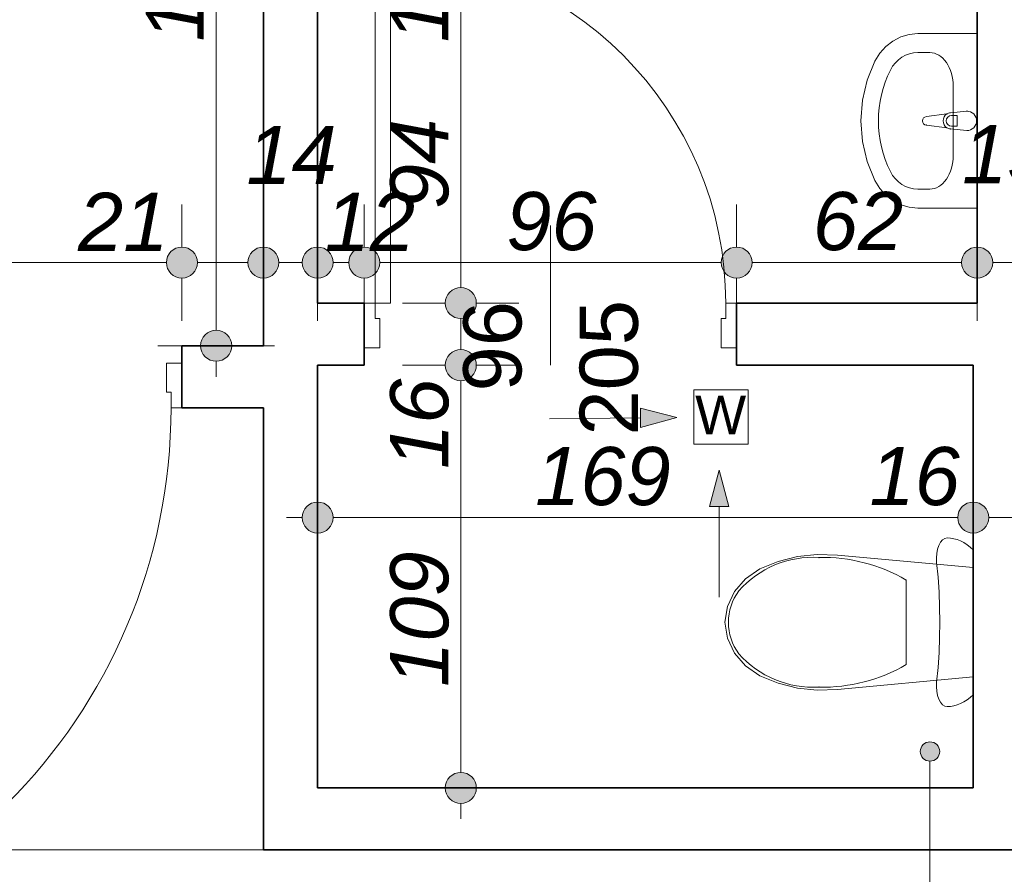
# Model space of a CAD drawing. Header units: millimetres. Extents: x -50073 to 84772, y -78870 to -35317.
# Tile 18 of 125: x 9117 to 11655, y -76613 to -74410. Entities that reach past the tile are written whole.
import ezdxf

# ---------------------------------------------------------------- set-up
doc = ezdxf.new("R2010")
doc.units = ezdxf.units.MM
doc.header["$MEASUREMENT"] = 0
doc.layers.add('_podkład', color=7, linetype='Continuous')
doc.layers.add('Wymiarowanie - Ogólne', color=7, linetype='Continuous')
for name, color, linetype, lineweight in [('_podkład_Nr_pióra__1', 7, 'Continuous', 0), ('Drzwi ArchiCAD_Nr_pióra__1', 7, 'Continuous', 0), ('Instalacje - Went_Klim_Nr_pióra__42', 150, 'Continuous', 13), ('Konstrukcja - Stropy_Nr_pióra__1', 7, 'Continuous', 0), ('Konstrukcja - Ściany zew_Nr_pióra__6', 7, 'Continuous', 35), ('Wnetrze - Sanitariaty_Nr_pióra__22', 8, 'Continuous', 13), ('Wymiarowanie - Ogólne_Nr_pióra__82', 114, 'Continuous', 13), ('Znaczniki drzwi ArchiCADa_Nr_pióra__1', 7, 'Continuous', 0), ('Znaczniki drzwi ArchiCADa_Nr_pióra__7', 7, 'Continuous', 70)]:
    doc.layers.add(name, color=color, linetype=linetype, lineweight=lineweight)
doc.styles.add('GENERATED_STYLE_1', font='txt')
doc.styles.add('GENERATED_STYLE_3', font='txt')
doc.dimstyles.new('GENERATED_STYLE__1', dxfattribs={"dimtxt": 150, "dimasz": 152, "dimexe": 0.18, "dimexo": 0, "dimgap": 0.09, "dimtad": 1, "dimlfac": 0.1, "dimzin": 0, "dimdsep": 46, "dimtxsty": 'GENERATED_STYLE_3', "dimblk": 'ARROWHEAD_11', "dimblk1": 'ARROWHEAD_11', "dimblk2": 'ARROWHEAD_11', "dimcen": 0.09, "dimclrd": 114, "dimclre": 114, "dimclrt": 114, "dimazin": 0, "dimtfac": 1, "dimtdec": 4, "dimtmove": 0, "dimatfit": 3, "dimfxl": 1, "dimtolj": 1, "dimtzin": 0, "dimarcsym": 0})
doc.dimstyles.new('GENERATED_STYLE__2', dxfattribs={"dimtxt": 150, "dimasz": 152, "dimexe": 0.18, "dimexo": 0, "dimgap": 0.09, "dimtad": 1, "dimtih": 1, "dimtoh": 1, "dimlfac": 0.1, "dimzin": 0, "dimdsep": 46, "dimtxsty": 'GENERATED_STYLE_3', "dimblk": 'ARROWHEAD_11', "dimblk1": 'ARROWHEAD_11', "dimblk2": 'ARROWHEAD_11', "dimcen": 0.09, "dimclrd": 114, "dimclre": 114, "dimclrt": 114, "dimazin": 0, "dimtfac": 1, "dimtdec": 4, "dimtmove": 0, "dimatfit": 3, "dimfxl": 1, "dimtolj": 1, "dimtzin": 0, "dimarcsym": 0})
doc.dimstyles.new('GENERATED_STYLE__4', dxfattribs={"dimtxt": 150, "dimasz": 152, "dimexe": 0.18, "dimexo": 0, "dimgap": 0.09, "dimtad": 1, "dimtih": 1, "dimtoh": 1, "dimlfac": 0.1, "dimzin": 0, "dimdsep": 46, "dimtxsty": 'GENERATED_STYLE_3', "dimblk": 'ARROWHEAD_11', "dimblk1": 'ARROWHEAD_11', "dimblk2": 'ARROWHEAD_11', "dimcen": 0.09, "dimclrd": 114, "dimclre": 114, "dimclrt": 114, "dimazin": 0, "dimtfac": 1, "dimtdec": 4, "dimtmove": 2, "dimatfit": 3, "dimfxl": 1, "dimtolj": 1, "dimtzin": 0, "dimarcsym": 0})

# ---------------------------------------------------------------- blocks, each defined once
blk = doc.blocks.new('*D611')
at = {"layer": 'Wymiarowanie - Ogólne_Nr_pióra__82', "linetype": 'Continuous'}
for points in [[(8074.6, -75036.2), (8071.6, -75020.9), (8062.9, -75007.9), (8049.9, -74999.2), (8034.6, -74996.2), (8019.3, -74999.2), (8006.3, -75007.9), (7997.6, -75020.9), (7994.6, -75036.2), (7997.6, -75051.5), (8006.3, -75064.5), (8019.3, -75073.1), (8034.6, -75076.2), (8049.9, -75073.1), (8062.9, -75064.5), (8071.6, -75051.5)], [(9574.6, -75036.2), (9571.6, -75020.9), (9562.9, -75007.9), (9549.9, -74999.2), (9534.6, -74996.2), (9519.3, -74999.2), (9506.3, -75007.9), (9497.6, -75020.9), (9494.6, -75036.2), (9497.6, -75051.5), (9506.3, -75064.5), (9519.3, -75073.1), (9534.6, -75076.2), (9549.9, -75073.1), (9562.9, -75064.5), (9571.6, -75051.5)]]:
    blk.add_hatch(color=256, dxfattribs=at).paths.add_polyline_path(points)
for p, q in [((8034.6, -74996.2), (8034.6, -74886.2)), ((9534.6, -74996.2), (9534.6, -74886.2)), ((8074.6, -75036.2), (9494.6, -75036.2)), ((8034.6, -75186.2), (8034.6, -75076.2)), ((9534.6, -75186.2), (9534.6, -75076.2))]:
    blk.add_line(p, q, dxfattribs=at)
for centre in [(8034.6, -75036.2), (9534.6, -75036.2)]:
    blk.add_circle(centre, 40, dxfattribs=at)
at = {"layer": 'Wymiarowanie - Ogólne_Nr_pióra__82', "char_height": 150, "attachment_point": 7, "style": 'GENERATED_STYLE_3'}
for s, insert in [('\\A1;{\\fArial|b0|i1|c238|p38;150}', (8500, -75006.2)), ('\\A1;{\\fArial|b0|i1|c238|p38;21}', (9266.9, -75006.2))]:
    blk.add_mtext(s, dxfattribs=dict(at, insert=insert))
blk = doc.blocks.new('ARROWHEAD_11')
at = {"color": 0, "linetype": 'Continuous', "lineweight": 0}
blk.add_line((0, 0), (-1, 0), dxfattribs=at)
at = {"color": 0, "linetype": 'Continuous', "lineweight": 0, "const_width": 0.25, "flags": 128}
blk.add_lwpolyline([(-0.125, 0, 1), (0.125, 0, 1)], format="xyb", close=True, dxfattribs=at)
blk = doc.blocks.new('*D612')
at = {"layer": 'Wymiarowanie - Ogólne_Nr_pióra__82', "linetype": 'Continuous'}
for points in [[(9574.6, -75036.2), (9571.6, -75020.9), (9562.9, -75007.9), (9549.9, -74999.2), (9534.6, -74996.2), (9519.3, -74999.2), (9506.3, -75007.9), (9497.6, -75020.9), (9494.6, -75036.2), (9497.6, -75051.5), (9506.3, -75064.5), (9519.3, -75073.1), (9534.6, -75076.2), (9549.9, -75073.1), (9562.9, -75064.5), (9571.6, -75051.5)], [(9784.6, -75036.2), (9781.6, -75020.9), (9772.9, -75007.9), (9759.9, -74999.2), (9744.6, -74996.2), (9729.3, -74999.2), (9716.3, -75007.9), (9707.6, -75020.9), (9704.6, -75036.2), (9707.6, -75051.5), (9716.3, -75064.5), (9729.3, -75073.1), (9744.6, -75076.2), (9759.9, -75073.1), (9772.9, -75064.5), (9781.6, -75051.5)]]:
    blk.add_hatch(color=256, dxfattribs=at).paths.add_polyline_path(points)
for p, q in [((9534.6, -74996.2), (9534.6, -74886.2)), ((9744.6, -74996.2), (9744.6, -74886.2)), ((9574.6, -75036.2), (9704.6, -75036.2)), ((9534.6, -75186.2), (9534.6, -75076.2)), ((9744.6, -75186.2), (9744.6, -75076.2))]:
    blk.add_line(p, q, dxfattribs=at)
for centre in [(9534.6, -75036.2), (9744.6, -75036.2)]:
    blk.add_circle(centre, 40, dxfattribs=at)
at = {"layer": 'Wymiarowanie - Ogólne_Nr_pióra__82', "insert": (9700.8, -74833.7), "char_height": 150, "attachment_point": 7, "style": 'GENERATED_STYLE_3'}
blk.add_mtext('\\A1;{\\fArial|b0|i1|c238|p38;14}', dxfattribs=at)
blk = doc.blocks.new('*D613')
at = {"layer": 'Wymiarowanie - Ogólne_Nr_pióra__82', "linetype": 'Continuous'}
for points in [[(9784.6, -75036.2), (9781.6, -75020.9), (9772.9, -75007.9), (9759.9, -74999.2), (9744.6, -74996.2), (9729.3, -74999.2), (9716.3, -75007.9), (9707.6, -75020.9), (9704.6, -75036.2), (9707.6, -75051.5), (9716.3, -75064.5), (9729.3, -75073.1), (9744.6, -75076.2), (9759.9, -75073.1), (9772.9, -75064.5), (9781.6, -75051.5)], [(9924.6, -75036.2), (9921.6, -75020.9), (9912.9, -75007.9), (9899.9, -74999.2), (9884.6, -74996.2), (9869.3, -74999.2), (9856.3, -75007.9), (9847.6, -75020.9), (9844.6, -75036.2), (9847.6, -75051.5), (9856.3, -75064.5), (9869.3, -75073.1), (9884.6, -75076.2), (9899.9, -75073.1), (9912.9, -75064.5), (9921.6, -75051.5)]]:
    blk.add_hatch(color=256, dxfattribs=at).paths.add_polyline_path(points)
for p, q in [((9744.6, -74996.2), (9744.6, -74886.2)), ((9884.6, -74996.2), (9884.6, -74886.2)), ((9784.6, -75036.2), (9844.6, -75036.2)), ((9744.6, -75186.2), (9744.6, -75076.2)), ((9884.6, -75186.2), (9884.6, -75076.2))]:
    blk.add_line(p, q, dxfattribs=at)
for centre in [(9744.6, -75036.2), (9884.6, -75036.2)]:
    blk.add_circle(centre, 40, dxfattribs=at)
blk = doc.blocks.new('*D614')
at = {"layer": 'Wymiarowanie - Ogólne_Nr_pióra__82', "linetype": 'Continuous'}
for points in [[(9924.6, -75036.2), (9921.6, -75020.9), (9912.9, -75007.9), (9899.9, -74999.2), (9884.6, -74996.2), (9869.3, -74999.2), (9856.3, -75007.9), (9847.6, -75020.9), (9844.6, -75036.2), (9847.6, -75051.5), (9856.3, -75064.5), (9869.3, -75073.1), (9884.6, -75076.2), (9899.9, -75073.1), (9912.9, -75064.5), (9921.6, -75051.5)], [(10044.6, -75036.2), (10041.6, -75020.9), (10032.9, -75007.9), (10019.9, -74999.2), (10004.6, -74996.2), (9989.3, -74999.2), (9976.3, -75007.9), (9967.6, -75020.9), (9964.6, -75036.2), (9967.6, -75051.5), (9976.3, -75064.5), (9989.3, -75073.1), (10004.6, -75076.2), (10019.9, -75073.1), (10032.9, -75064.5), (10041.6, -75051.5)]]:
    blk.add_hatch(color=256, dxfattribs=at).paths.add_polyline_path(points)
for p, q in [((9884.6, -74996.2), (9884.6, -74886.2)), ((10004.6, -74996.2), (10004.6, -74886.2)), ((9924.6, -75036.2), (9964.6, -75036.2)), ((9884.6, -75186.2), (9884.6, -75076.2)), ((10004.6, -75186.2), (10004.6, -75076.2))]:
    blk.add_line(p, q, dxfattribs=at)
for centre in [(9884.6, -75036.2), (10004.6, -75036.2)]:
    blk.add_circle(centre, 40, dxfattribs=at)
at = {"layer": 'Wymiarowanie - Ogólne_Nr_pióra__82', "insert": (9902.7, -75006.2), "char_height": 150, "attachment_point": 7, "style": 'GENERATED_STYLE_3'}
blk.add_mtext('\\A1;{\\fArial|b0|i1|c238|p38;12}', dxfattribs=at)
blk = doc.blocks.new('*D615')
at = {"layer": 'Wymiarowanie - Ogólne_Nr_pióra__82', "linetype": 'Continuous'}
for points in [[(10044.6, -75036.2), (10041.6, -75020.9), (10032.9, -75007.9), (10019.9, -74999.2), (10004.6, -74996.2), (9989.3, -74999.2), (9976.3, -75007.9), (9967.6, -75020.9), (9964.6, -75036.2), (9967.6, -75051.5), (9976.3, -75064.5), (9989.3, -75073.1), (10004.6, -75076.2), (10019.9, -75073.1), (10032.9, -75064.5), (10041.6, -75051.5)], [(11004.6, -75036.2), (11001.6, -75020.9), (10992.9, -75007.9), (10979.9, -74999.2), (10964.6, -74996.2), (10949.3, -74999.2), (10936.3, -75007.9), (10927.6, -75020.9), (10924.6, -75036.2), (10927.6, -75051.5), (10936.3, -75064.5), (10949.3, -75073.1), (10964.6, -75076.2), (10979.9, -75073.1), (10992.9, -75064.5), (11001.6, -75051.5)]]:
    blk.add_hatch(color=256, dxfattribs=at).paths.add_polyline_path(points)
for p, q in [((10004.6, -74996.2), (10004.6, -74886.2)), ((10964.6, -74996.2), (10964.6, -74886.2)), ((10044.6, -75036.2), (10924.6, -75036.2)), ((10004.6, -75186.2), (10004.6, -75076.2)), ((10964.6, -75186.2), (10964.6, -75076.2))]:
    blk.add_line(p, q, dxfattribs=at)
for centre in [(10004.6, -75036.2), (10964.6, -75036.2)]:
    blk.add_circle(centre, 40, dxfattribs=at)
at = {"layer": 'Wymiarowanie - Ogólne_Nr_pióra__82', "insert": (10370.8, -75006.2), "char_height": 150, "attachment_point": 7, "style": 'GENERATED_STYLE_3'}
blk.add_mtext('\\A1;{\\fArial|b0|i1|c238|p38;96}', dxfattribs=at)
blk = doc.blocks.new('*D616')
at = {"layer": 'Wymiarowanie - Ogólne_Nr_pióra__82', "linetype": 'Continuous'}
for points in [[(11004.6, -75036.2), (11001.6, -75020.9), (10992.9, -75007.9), (10979.9, -74999.2), (10964.6, -74996.2), (10949.3, -74999.2), (10936.3, -75007.9), (10927.6, -75020.9), (10924.6, -75036.2), (10927.6, -75051.5), (10936.3, -75064.5), (10949.3, -75073.1), (10964.6, -75076.2), (10979.9, -75073.1), (10992.9, -75064.5), (11001.6, -75051.5)], [(11624.6, -75036.2), (11621.6, -75020.9), (11612.9, -75007.9), (11599.9, -74999.2), (11584.6, -74996.2), (11569.3, -74999.2), (11556.3, -75007.9), (11547.6, -75020.9), (11544.6, -75036.2), (11547.6, -75051.5), (11556.3, -75064.5), (11569.3, -75073.1), (11584.6, -75076.2), (11599.9, -75073.1), (11612.9, -75064.5), (11621.6, -75051.5)]]:
    blk.add_hatch(color=256, dxfattribs=at).paths.add_polyline_path(points)
for p, q in [((10964.6, -74996.2), (10964.6, -74886.2)), ((11584.6, -74996.2), (11584.6, -74886.2)), ((11004.6, -75036.2), (11544.6, -75036.2)), ((10964.6, -75186.2), (10964.6, -75076.2)), ((11584.6, -75186.2), (11584.6, -75076.2))]:
    blk.add_line(p, q, dxfattribs=at)
for centre in [(10964.6, -75036.2), (11584.6, -75036.2)]:
    blk.add_circle(centre, 40, dxfattribs=at)
at = {"layer": 'Wymiarowanie - Ogólne_Nr_pióra__82', "char_height": 150, "attachment_point": 7, "style": 'GENERATED_STYLE_3'}
for s, insert in [('\\A1;{\\fArial|b0|i1|c238|p38;15}', (11545.8, -74833.7)), ('\\A1;{\\fArial|b0|i1|c238|p38;62}', (11160.8, -75006.2))]:
    blk.add_mtext(s, dxfattribs=dict(at, insert=insert))
blk = doc.blocks.new('*D617')
at = {"layer": 'Wymiarowanie - Ogólne_Nr_pióra__82', "linetype": 'Continuous'}
for points in [[(11624.6, -75036.2), (11621.6, -75020.9), (11612.9, -75007.9), (11599.9, -74999.2), (11584.6, -74996.2), (11569.3, -74999.2), (11556.3, -75007.9), (11547.6, -75020.9), (11544.6, -75036.2), (11547.6, -75051.5), (11556.3, -75064.5), (11569.3, -75073.1), (11584.6, -75076.2), (11599.9, -75073.1), (11612.9, -75064.5), (11621.6, -75051.5)], [(11774.6, -75036.2), (11771.6, -75020.9), (11762.9, -75007.9), (11749.9, -74999.2), (11734.6, -74996.2), (11719.3, -74999.2), (11706.3, -75007.9), (11697.6, -75020.9), (11694.6, -75036.2), (11697.6, -75051.5), (11706.3, -75064.5), (11719.3, -75073.1), (11734.6, -75076.2), (11749.9, -75073.1), (11762.9, -75064.5), (11771.6, -75051.5)]]:
    blk.add_hatch(color=256, dxfattribs=at).paths.add_polyline_path(points)
for p, q in [((11584.6, -74996.2), (11584.6, -74886.2)), ((11734.6, -74996.2), (11734.6, -74886.2)), ((11624.6, -75036.2), (11694.6, -75036.2)), ((11584.6, -75186.2), (11584.6, -75076.2)), ((11734.6, -75186.2), (11734.6, -75076.2))]:
    blk.add_line(p, q, dxfattribs=at)
for centre in [(11584.6, -75036.2), (11734.6, -75036.2)]:
    blk.add_circle(centre, 40, dxfattribs=at)
blk = doc.blocks.new('*D636')
at = {"layer": 'Wymiarowanie - Ogólne_Nr_pióra__82', "linetype": 'Continuous'}
for points in [[(9663, -73340.6), (9659.9, -73325.3), (9651.3, -73312.4), (9638.3, -73303.7), (9623, -73300.6), (9607.7, -73303.7), (9594.7, -73312.4), (9586, -73325.3), (9583, -73340.6), (9586, -73355.9), (9594.7, -73368.9), (9607.7, -73377.6), (9623, -73380.6), (9638.3, -73377.6), (9651.3, -73368.9), (9659.9, -73355.9)], [(9663, -75250.6), (9659.9, -75235.3), (9651.3, -75222.4), (9638.3, -75213.7), (9623, -75210.6), (9607.7, -75213.7), (9594.7, -75222.4), (9586, -75235.3), (9583, -75250.6), (9586, -75265.9), (9594.7, -75278.9), (9607.7, -75287.6), (9623, -75290.6), (9638.3, -75287.6), (9651.3, -75278.9), (9659.9, -75265.9)]]:
    blk.add_hatch(color=256, dxfattribs=at).paths.add_polyline_path(points)
for p, q in [((9623, -73300.6), (9623, -73260.6)), ((9583, -73340.6), (9473, -73340.6)), ((9773, -73340.6), (9663, -73340.6)), ((9623, -75210.6), (9623, -73380.6)), ((9583, -75250.6), (9473, -75250.6)), ((9773, -75250.6), (9663, -75250.6)), ((9623, -75330.6), (9623, -75290.6))]:
    blk.add_line(p, q, dxfattribs=at)
for centre in [(9623, -73340.6), (9623, -75250.6)]:
    blk.add_circle(centre, 40, dxfattribs=at)
at = {"layer": 'Wymiarowanie - Ogólne_Nr_pióra__82', "insert": (9593, -74466.4), "char_height": 150, "attachment_point": 7, "rotation": 90, "style": 'GENERATED_STYLE_3'}
blk.add_mtext('\\A1;{\\fArial|b0|i1|c238|p38;191}', dxfattribs=at)
blk = doc.blocks.new('*D781')
at = {"layer": 'Wymiarowanie - Ogólne_Nr_pióra__82', "linetype": 'Continuous'}
for points in [[(9924.6, -75693.7), (9921.6, -75678.3), (9912.9, -75665.4), (9899.9, -75656.7), (9884.6, -75653.7), (9869.3, -75656.7), (9856.3, -75665.4), (9847.6, -75678.3), (9844.6, -75693.7), (9847.6, -75709), (9856.3, -75721.9), (9869.3, -75730.6), (9884.6, -75733.7), (9899.9, -75730.6), (9912.9, -75721.9), (9921.6, -75709)], [(11614.6, -75693.7), (11611.6, -75678.3), (11602.9, -75665.4), (11589.9, -75656.7), (11574.6, -75653.7), (11559.3, -75656.7), (11546.3, -75665.4), (11537.6, -75678.3), (11534.6, -75693.7), (11537.6, -75709), (11546.3, -75721.9), (11559.3, -75730.6), (11574.6, -75733.7), (11589.9, -75730.6), (11602.9, -75721.9), (11611.6, -75709)]]:
    blk.add_hatch(color=256, dxfattribs=at).paths.add_polyline_path(points)
for p, q in [((9884.6, -75653.7), (9884.6, -75543.7)), ((11574.6, -75653.7), (11574.6, -75543.7)), ((9804.6, -75693.7), (9844.6, -75693.7)), ((9924.6, -75693.7), (11534.6, -75693.7)), ((9884.6, -75843.7), (9884.6, -75733.7)), ((11574.6, -75843.7), (11574.6, -75733.7))]:
    blk.add_line(p, q, dxfattribs=at)
for centre in [(9884.6, -75693.7), (11574.6, -75693.7)]:
    blk.add_circle(centre, 40, dxfattribs=at)
at = {"layer": 'Wymiarowanie - Ogólne_Nr_pióra__82', "char_height": 150, "attachment_point": 7, "style": 'GENERATED_STYLE_3'}
for s, insert in [('\\A1;{\\fArial|b0|i1|c238|p38;169}', (10445, -75663.7)), ('\\A1;{\\fArial|b0|i1|c238|p38;16}', (11306.9, -75663.7))]:
    blk.add_mtext(s, dxfattribs=dict(at, insert=insert))
blk = doc.blocks.new('*D782')
at = {"layer": 'Wymiarowanie - Ogólne_Nr_pióra__82', "linetype": 'Continuous'}
for points in [[(11614.6, -75693.7), (11611.6, -75678.3), (11602.9, -75665.4), (11589.9, -75656.7), (11574.6, -75653.7), (11559.3, -75656.7), (11546.3, -75665.4), (11537.6, -75678.3), (11534.6, -75693.7), (11537.6, -75709), (11546.3, -75721.9), (11559.3, -75730.6), (11574.6, -75733.7), (11589.9, -75730.6), (11602.9, -75721.9), (11611.6, -75709)], [(11774.6, -75693.7), (11771.6, -75678.3), (11762.9, -75665.4), (11749.9, -75656.7), (11734.6, -75653.7), (11719.3, -75656.7), (11706.3, -75665.4), (11697.6, -75678.3), (11694.6, -75693.7), (11697.6, -75709), (11706.3, -75721.9), (11719.3, -75730.6), (11734.6, -75733.7), (11749.9, -75730.6), (11762.9, -75721.9), (11771.6, -75709)]]:
    blk.add_hatch(color=256, dxfattribs=at).paths.add_polyline_path(points)
for p, q in [((11574.6, -75653.7), (11574.6, -75543.7)), ((11734.6, -75653.7), (11734.6, -75543.7)), ((11614.6, -75693.7), (11694.6, -75693.7)), ((11574.6, -75843.7), (11574.6, -75733.7)), ((11734.6, -75843.7), (11734.6, -75733.7))]:
    blk.add_line(p, q, dxfattribs=at)
for centre in [(11574.6, -75693.7), (11734.6, -75693.7)]:
    blk.add_circle(centre, 40, dxfattribs=at)
blk = doc.blocks.new('*D804')
at = {"layer": 'Wymiarowanie - Ogólne_Nr_pióra__82', "linetype": 'Continuous'}
for points in [[(10293.6, -75300.6), (10290.5, -75285.3), (10281.9, -75272.4), (10268.9, -75263.7), (10253.6, -75260.6), (10238.3, -75263.7), (10225.3, -75272.4), (10216.6, -75285.3), (10213.6, -75300.6), (10216.6, -75315.9), (10225.3, -75328.9), (10238.3, -75337.6), (10253.6, -75340.6), (10268.9, -75337.6), (10281.9, -75328.9), (10290.5, -75315.9)], [(10293.6, -76390.6), (10290.5, -76375.3), (10281.9, -76362.4), (10268.9, -76353.7), (10253.6, -76350.6), (10238.3, -76353.7), (10225.3, -76362.4), (10216.6, -76375.3), (10213.6, -76390.6), (10216.6, -76405.9), (10225.3, -76418.9), (10238.3, -76427.6), (10253.6, -76430.6), (10268.9, -76427.6), (10281.9, -76418.9), (10290.5, -76405.9)]]:
    blk.add_hatch(color=256, dxfattribs=at).paths.add_polyline_path(points)
for p, q in [((10213.6, -75300.6), (10103.6, -75300.6)), ((10403.6, -75300.6), (10293.6, -75300.6)), ((10253.6, -76350.6), (10253.6, -75340.6)), ((10213.6, -76390.6), (10103.6, -76390.6)), ((10403.6, -76390.6), (10293.6, -76390.6)), ((10253.6, -76470.6), (10253.6, -76430.6))]:
    blk.add_line(p, q, dxfattribs=at)
for centre in [(10253.6, -75300.6), (10253.6, -76390.6)]:
    blk.add_circle(centre, 40, dxfattribs=at)
at = {"layer": 'Wymiarowanie - Ogólne_Nr_pióra__82', "char_height": 150, "attachment_point": 7, "rotation": 90, "style": 'GENERATED_STYLE_3'}
for s, insert in [('\\A1;{\\fArial|b0|i1|c238|p38;16}', (10223.6, -75568.3)), ('\\A1;{\\fArial|b0|i1|c238|p38;109}', (10223.6, -76130.2))]:
    blk.add_mtext(s, dxfattribs=dict(at, insert=insert))
blk = doc.blocks.new('*D805')
at = {"layer": 'Wymiarowanie - Ogólne_Nr_pióra__82', "linetype": 'Continuous'}
for points in [[(10293.6, -75140.6), (10290.5, -75125.3), (10281.9, -75112.4), (10268.9, -75103.7), (10253.6, -75100.6), (10238.3, -75103.7), (10225.3, -75112.4), (10216.6, -75125.3), (10213.6, -75140.6), (10216.6, -75155.9), (10225.3, -75168.9), (10238.3, -75177.6), (10253.6, -75180.6), (10268.9, -75177.6), (10281.9, -75168.9), (10290.5, -75155.9)], [(10293.6, -75300.6), (10290.5, -75285.3), (10281.9, -75272.4), (10268.9, -75263.7), (10253.6, -75260.6), (10238.3, -75263.7), (10225.3, -75272.4), (10216.6, -75285.3), (10213.6, -75300.6), (10216.6, -75315.9), (10225.3, -75328.9), (10238.3, -75337.6), (10253.6, -75340.6), (10268.9, -75337.6), (10281.9, -75328.9), (10290.5, -75315.9)]]:
    blk.add_hatch(color=256, dxfattribs=at).paths.add_polyline_path(points)
for p, q in [((10213.6, -75140.6), (10103.6, -75140.6)), ((10403.6, -75140.6), (10293.6, -75140.6)), ((10253.6, -75260.6), (10253.6, -75180.6)), ((10213.6, -75300.6), (10103.6, -75300.6)), ((10403.6, -75300.6), (10293.6, -75300.6))]:
    blk.add_line(p, q, dxfattribs=at)
for centre in [(10253.6, -75140.6), (10253.6, -75300.6)]:
    blk.add_circle(centre, 40, dxfattribs=at)
blk = doc.blocks.new('*D806')
at = {"layer": 'Wymiarowanie - Ogólne_Nr_pióra__82', "linetype": 'Continuous'}
for points in [[(10293.6, -74200.6), (10290.5, -74185.3), (10281.9, -74172.4), (10268.9, -74163.7), (10253.6, -74160.6), (10238.3, -74163.7), (10225.3, -74172.4), (10216.6, -74185.3), (10213.6, -74200.6), (10216.6, -74215.9), (10225.3, -74228.9), (10238.3, -74237.6), (10253.6, -74240.6), (10268.9, -74237.6), (10281.9, -74228.9), (10290.5, -74215.9)], [(10293.6, -75140.6), (10290.5, -75125.3), (10281.9, -75112.4), (10268.9, -75103.7), (10253.6, -75100.6), (10238.3, -75103.7), (10225.3, -75112.4), (10216.6, -75125.3), (10213.6, -75140.6), (10216.6, -75155.9), (10225.3, -75168.9), (10238.3, -75177.6), (10253.6, -75180.6), (10268.9, -75177.6), (10281.9, -75168.9), (10290.5, -75155.9)]]:
    blk.add_hatch(color=256, dxfattribs=at).paths.add_polyline_path(points)
for p, q in [((10213.6, -74200.6), (10103.6, -74200.6)), ((10403.6, -74200.6), (10293.6, -74200.6)), ((10253.6, -75100.6), (10253.6, -74240.6)), ((10213.6, -75140.6), (10103.6, -75140.6)), ((10403.6, -75140.6), (10293.6, -75140.6))]:
    blk.add_line(p, q, dxfattribs=at)
for centre in [(10253.6, -74200.6), (10253.6, -75140.6)]:
    blk.add_circle(centre, 40, dxfattribs=at)
at = {"layer": 'Wymiarowanie - Ogólne_Nr_pióra__82', "char_height": 150, "attachment_point": 7, "rotation": 90, "style": 'GENERATED_STYLE_3'}
for s, insert in [('\\A1;{\\fArial|b0|i1|c238|p38;16}', (10223.6, -74468.3)), ('\\A1;{\\fArial|b0|i1|c238|p38;94}', (10223.6, -74898.3))]:
    blk.add_mtext(s, dxfattribs=dict(at, insert=insert))

msp = doc.modelspace()

# ---------------------------------------------------------------- hatches: boundary and pattern name
at = {"layer": '_podkład', "linetype": 'Continuous', "lineweight": 0, "true_color": 0x000000}
msp.add_hatch(color=18, dxfattribs=at).paths.add_polyline_path([(11487.999, -76296.747), (11486.096, -76287.18), (11480.677, -76279.07), (11472.566, -76273.65), (11462.999, -76271.747), (11453.432, -76273.65), (11445.321, -76279.07), (11439.902, -76287.18), (11437.999, -76296.747), (11439.902, -76306.314), (11445.321, -76314.425), (11453.432, -76319.844), (11462.999, -76321.747), (11472.566, -76319.844), (11480.677, -76314.425), (11486.096, -76306.314)])
at = {"layer": 'Instalacje - Went_Klim_Nr_pióra__42', "linetype": 'Continuous'}
for points in [[(10810.102, -75435.716), (10716.558, -75411.641), (10717.053, -75461.638)], [(10919.814, -75571.517), (10894.814, -75664.818), (10944.814, -75664.818)]]:
    msp.add_hatch(color=256, dxfattribs=at).paths.add_polyline_path(points)

# ---------------------------------------------------------------- linework, layer by layer
at = {"layer": '_podkład_Nr_pióra__1', "linetype": 'Continuous'}
msp.add_line((11462.999, -77090.408), (11462.999, -76321.747), dxfattribs=at)
msp.add_circle((11462.999, -76296.747), 25, dxfattribs=at)
at = {"layer": 'Drzwi ArchiCAD_Nr_pióra__1', "linetype": 'Continuous'}
for p, q in [((10032.596, -74236.641), (10032.596, -75140.641)), ((10072.596, -75140.641), (10072.596, -74236.641)), ((10004.596, -75255.641), (10004.596, -75140.641)), ((10004.596, -75140.641), (10032.596, -75140.641)), ((10004.596, -75140.641), (10004.596, -75255.641)), ((10032.596, -75140.641), (10032.596, -75180.641)), ((10032.596, -75140.641), (10072.596, -75140.641)), ((10936.596, -75180.641), (10936.596, -75140.641)), ((10936.596, -75140.641), (10964.596, -75140.641)), ((10964.596, -75140.641), (10964.596, -75255.641)), ((10964.596, -75140.641), (10964.596, -75255.641)), ((10032.596, -75180.641), (10044.596, -75180.641)), ((10044.596, -75180.641), (10044.596, -75255.641)), ((10924.596, -75255.641), (10924.596, -75180.641)), ((10924.596, -75180.641), (10936.596, -75180.641)), ((10044.596, -75255.641), (10004.596, -75255.641)), ((10964.596, -75255.641), (10924.596, -75255.641)), ((9494.596, -75295.641), (9494.596, -75370.641)), ((9534.596, -75295.641), (9494.596, -75295.641)), ((9534.596, -75410.641), (9534.596, -75295.641)), ((9534.596, -75410.641), (9534.596, -75295.641)), ((9494.596, -75370.641), (9506.596, -75370.641)), ((9506.596, -75370.641), (9506.596, -75410.641)), ((9506.596, -75410.641), (9534.596, -75410.641))]:
    msp.add_line(p, q, dxfattribs=at)
for centre, radius, start, end in [((10032.596, -75140.641), 904, 0, 90), ((8062.596, -75410.641), 1444, 270, 0)]:
    msp.add_arc(centre, radius, start, end, dxfattribs=at)
at = {"layer": 'Instalacje - Went_Klim_Nr_pióra__42', "linetype": 'Continuous'}
for p, q in [((10854.442, -75364.55), (10994.442, -75364.55)), ((10854.442, -75504.55), (10854.442, -75364.55)), ((10994.442, -75364.55), (10994.442, -75504.55)), ((10810.102, -75435.716), (10716.558, -75411.641)), ((10717.053, -75461.638), (10716.558, -75411.641)), ((10482.426, -75438.959), (10716.806, -75436.64)), ((10810.102, -75435.716), (10717.053, -75461.638)), ((10994.442, -75504.55), (10854.442, -75504.55)), ((10919.814, -75571.517), (10894.814, -75664.818)), ((10919.814, -75571.517), (10944.814, -75664.818)), ((10944.814, -75664.818), (10894.814, -75664.818)), ((10919.814, -75899.209), (10919.814, -75664.818))]:
    msp.add_line(p, q, dxfattribs=at)
at = {"layer": 'Konstrukcja - Stropy_Nr_pióra__1', "linetype": 'Continuous', "flags": 128}
msp.add_lwpolyline([(-555.52, -62390.641), (2164.596, -62390.641), (2164.596, -76550.641), (5824.596, -76550.641), (23038.421, -76550.641), (23038.421, -76240.678), (31884.596, -76240.678), (31884.596, -70115.378), (29924.596, -70115.378), (29924.596, -64338.978), (48324.596, -64338.978)], dxfattribs=at)
at = {"layer": 'Konstrukcja - Ściany zew_Nr_pióra__6', "linetype": 'Continuous'}
for p, q in [((10004.596, -75140.641), (10004.596, -75255.641)), ((10964.596, -75140.641), (10964.596, -75255.641)), ((9534.596, -75295.641), (9534.596, -75250.641)), ((10004.596, -75255.641), (10004.596, -75300.641)), ((10964.596, -75255.641), (10964.596, -75300.641)), ((9534.596, -75410.641), (9534.596, -75295.641))]:
    msp.add_line(p, q, dxfattribs=at)
at = {"layer": 'Konstrukcja - Ściany zew_Nr_pióra__6', "linetype": 'Continuous', "flags": 128}
for points in [[(9744.596, -73340.641), (9744.596, -75250.641)], [(9884.596, -75140.641), (9884.596, -74200.641)], [(11584.596, -74200.641), (11584.596, -75140.641)], [(10004.596, -75140.641), (9884.596, -75140.641)], [(11584.596, -75140.641), (10964.596, -75140.641)], [(9744.596, -75250.641), (9534.596, -75250.641)], [(9884.596, -76390.641), (9884.596, -75300.641)], [(9884.596, -75300.641), (10004.596, -75300.641)], [(10964.596, -75300.641), (11574.596, -75300.641)], [(11574.596, -75300.641), (11574.596, -76210.641)], [(9534.596, -75410.641), (9744.596, -75410.641)], [(9744.596, -75410.641), (9744.596, -76550.641)], [(11574.596, -76210.641), (11574.596, -76390.641)], [(11574.596, -76390.641), (9884.596, -76390.641)], [(9744.596, -76550.641), (13204.596, -76550.641)]]:
    msp.add_lwpolyline(points, dxfattribs=at)
at = {"layer": 'Wnetrze - Sanitariaty_Nr_pióra__22', "linetype": 'Continuous'}
for p, q in [((11367.276, -74464.767), (11348.992, -74479.009)), ((11387.625, -74454.256), (11367.276, -74464.767)), ((11409.388, -74447.812), (11387.625, -74454.256)), ((11431.869, -74445.641), (11409.388, -74447.812)), ((11584.596, -74445.641), (11431.869, -74445.641)), ((11584.596, -74895.641), (11584.596, -74445.641)), ((11348.992, -74479.009), (11333.356, -74496.527)), ((11320.869, -74516.761), (11300.908, -74565.655)), ((11333.356, -74496.527), (11320.869, -74516.761)), ((11462.415, -74494.554), (11431.869, -74494.554)), ((11300.908, -74565.655), (11288.709, -74617.42)), ((11523.051, -74759.761), (11523.051, -74581.522)), ((11288.709, -74617.42), (11284.605, -74670.641)), ((11506.585, -74652.911), (11453.651, -74659.541)), ((11558.051, -74645.641), (11516.098, -74649.641)), ((11518.27, -74657.041), (11533.141, -74657.041)), ((11533.141, -74657.041), (11533.141, -74684.241)), ((11284.605, -74670.641), (11288.709, -74723.862)), ((11453.651, -74681.741), (11506.585, -74688.371)), ((11516.098, -74691.641), (11558.051, -74695.641)), ((11533.141, -74684.241), (11518.27, -74684.241)), ((11288.709, -74723.862), (11300.908, -74775.628)), ((11300.908, -74775.628), (11320.869, -74824.522)), ((11320.869, -74824.522), (11333.356, -74844.755)), ((11333.356, -74844.755), (11348.992, -74862.273)), ((11462.415, -74846.728), (11431.869, -74846.728)), ((11348.992, -74862.273), (11367.276, -74876.515)), ((11367.276, -74876.515), (11387.625, -74887.026)), ((11387.625, -74887.026), (11409.388, -74893.47)), ((11409.388, -74893.47), (11431.869, -74895.641)), ((11431.869, -74895.641), (11584.596, -74895.641)), ((11485.818, -75765.39), (11490.17, -75757.268)), ((11490.17, -75757.268), (11495.352, -75751.165)), ((11495.352, -75751.165), (11501.11, -75747.38)), ((11501.11, -75747.38), (11507.164, -75746.097)), ((11507.164, -75746.097), (11515.906, -75746.586)), ((11515.906, -75746.586), (11524.618, -75748.051)), ((11524.618, -75748.051), (11533.269, -75750.488)), ((11533.269, -75750.488), (11541.831, -75753.887)), ((11541.831, -75753.887), (11550.273, -75758.237)), ((11550.273, -75758.237), (11558.567, -75763.524)), ((11479.602, -75797.536), (11480.402, -75786.028)), ((11480.402, -75786.028), (11482.508, -75775.135)), ((11482.508, -75775.135), (11485.818, -75765.39)), ((11558.567, -75763.524), (11566.684, -75769.728)), ((11566.684, -75769.728), (11574.596, -75776.829)), ((11574.596, -75776.829), (11574.596, -76150.366)), ((11024.486, -75825.6), (11071.424, -75806.579)), ((11071.424, -75806.579), (11121.171, -75794.174)), ((11121.171, -75794.174), (11172.517, -75788.686)), ((11172.517, -75788.686), (11224.213, -75790.249)), ((11224.213, -75790.249), (11574.596, -75822.623)), ((11480.147, -75809.098), (11479.602, -75797.536)), ((11483.707, -75847.382), (11480.147, -75809.098)), ((10987.291, -75851.198), (11024.486, -75825.6)), ((11574.596, -75822.623), (11574.596, -76104.572)), ((10958.773, -75884.24), (10987.291, -75851.198)), ((11401.553, -75854.656), (11401.553, -75963.597)), ((11486.256, -75885.958), (11483.707, -75847.382)), ((10940.813, -75922.549), (10958.773, -75884.24)), ((10970.046, -75882.522), (10970.047, -75882.521)), ((11487.788, -75924.729), (11486.256, -75885.958)), ((10934.596, -75963.597), (10940.813, -75922.549)), ((11488.299, -75963.597), (11487.788, -75924.729)), ((10940.813, -76004.646), (10934.596, -75963.597)), ((10943.235, -75963.596), (10943.235, -75963.597)), ((11401.553, -75963.597), (11401.553, -76072.539)), ((11487.788, -76002.466), (11488.299, -75963.597)), ((10958.773, -76042.955), (10940.813, -76004.646)), ((11486.256, -76041.237), (11487.788, -76002.466)), ((10987.291, -76075.997), (10958.773, -76042.955)), ((11483.707, -76079.813), (11486.256, -76041.237)), ((11024.486, -76101.595), (10987.291, -76075.997)), ((11480.147, -76118.097), (11483.707, -76079.813)), ((11071.424, -76120.616), (11024.486, -76101.595)), ((11574.596, -76104.572), (11224.213, -76136.946)), ((11121.171, -76133.021), (11071.424, -76120.616)), ((11172.517, -76138.509), (11121.171, -76133.021)), ((11224.213, -76136.946), (11172.517, -76138.509)), ((11479.602, -76129.659), (11480.147, -76118.097)), ((11480.402, -76141.167), (11479.602, -76129.659)), ((11482.508, -76152.06), (11480.402, -76141.167)), ((11485.818, -76161.805), (11482.508, -76152.06)), ((11490.17, -76169.927), (11485.818, -76161.805)), ((11558.567, -76163.671), (11550.273, -76168.958)), ((11566.684, -76157.467), (11558.567, -76163.671)), ((11574.596, -76150.366), (11566.684, -76157.467)), ((11495.352, -76176.03), (11490.17, -76169.927)), ((11501.11, -76179.815), (11495.352, -76176.03)), ((11507.164, -76181.098), (11501.11, -76179.815)), ((11515.906, -76180.609), (11507.164, -76181.098)), ((11524.618, -76179.144), (11515.906, -76180.609)), ((11533.269, -76176.707), (11524.618, -76179.144)), ((11541.831, -76173.308), (11533.269, -76176.707)), ((11550.273, -76168.958), (11541.831, -76173.308))]:
    msp.add_line(p, q, dxfattribs=at)
for centre, radius, start, end in [((11455.041, -74670.641), 11.187, 97.138925, 262.861075), ((11517.998, -74670.641), 21.086, 122.771025, 237.228975), ((11518.27, -74670.641), 13.6, 90, 270), ((11517.998, -74670.641), 21.086, 95.169607, 122.771025), ((11558.051, -74670.641), 25, 270, 90), ((11517.998, -74670.641), 21.086, 237.228975, 264.830393), ((11162.293, -76053.058), 256.976, 86.804848, 138.424498), ((11186.66, -76221.693), 425.383, 59.651766, 91.353931), ((11081.838, -75964.409), 138.562, 143.777189, 179.664406), ((11081.841, -75962.785), 138.565, 180.335586, 216.222804), ((11162.293, -75874.137), 256.976, 221.575502, 273.195152), ((11186.66, -75705.502), 425.383, 268.646069, 300.348234)]:
    msp.add_arc(centre, radius, start, end, dxfattribs=at)
for centre, major_axis, ratio, start_param, end_param in [((11431.869, -74581.502), (0, 86.948), 0.92929293, 0, 1.0738215), ((11462.415, -74581.619), (0, 87.049), 0.69657392, 4.71238898, 6.28318531), ((11584.596, -74670.641), (0, 273.913), 0.92929293, 1.07382149, 2.06777117), ((11462.415, -74759.663), (0, 87.049), 0.69657392, 3.14159265, 4.71238898), ((11431.869, -74759.78), (0, 86.948), 0.92929293, 2.06777116, 3.14159265)]:
    msp.add_ellipse(centre, major_axis=major_axis, ratio=ratio, start_param=start_param, end_param=end_param, dxfattribs=at)
for p in [(11506.585, -74652.911), (11558.051, -74645.641), (11453.651, -74681.741), (11516.098, -74691.641), (11176.612, -75796.561), (11401.553, -75854.656), (10970.047, -76044.674), (11176.612, -76130.634)]:
    msp.add_point(p, dxfattribs=at)
at = {"layer": 'Znaczniki drzwi ArchiCADa_Nr_pióra__1', "linetype": 'Continuous'}
msp.add_line((10484.596, -74940.641), (10484.596, -75300.641), dxfattribs=at)

# ---------------------------------------------------------------- texts
at = {"layer": 'Instalacje - Went_Klim_Nr_pióra__42', "linetype": 'Continuous', "insert": (10989.356, -75428.835), "char_height": 100, "attachment_point": 6, "style": 'GENERATED_STYLE_1'}
msp.add_mtext('\\A1;{\\fArial|b0|i0|c238|p38;W}', dxfattribs=at)
at = {"layer": 'Znaczniki drzwi ArchiCADa_Nr_pióra__7', "char_height": 150, "attachment_point": 7, "rotation": 90, "style": 'GENERATED_STYLE_1'}
for s, insert in [('\\A1;{\\fArial|b0|i0|c238|p38;96}', (10412.065, -75368.299)), ('\\A1;{\\fArial|b0|i0|c238|p38;205}', (10712.065, -75482.127))]:
    msp.add_mtext(s, dxfattribs=dict(at, insert=insert))

# ---------------------------------------------------------------- dimensions: what is measured, and where the dimension line sits
at = {"layer": 'Wymiarowanie - Ogólne', "color": 114, "linetype": 'Continuous', "lineweight": 13}
for base, p1, p2, picture, middle in [((9622.967, -73340.641), (9744.596, -75250.641), (9744.596, -73340.641), '*D636', (9517.967, -74295.641)), ((10253.568, -74200.641), (9939.492, -75140.641), (9939.492, -74200.641), '*D806', (10148.568, -74784.47)), ((10253.568, -75140.641), (9939.492, -75300.641), (9939.492, -75140.641), '*D805', (10148.568, -75454.47)), ((10253.568, -75300.641), (9939.492, -76390.641), (9939.492, -75300.641), '*D804', (10148.568, -75959.47))]:
    dim = msp.add_linear_dim(base=base, p1=p1, p2=p2, angle=90, dimstyle='GENERATED_STYLE__1', dxfattribs=at)
    dim.commit()
    dim.dimension.update_dxf_attribs({"geometry": picture, "text_midpoint": middle, "dimtype": 160, "text_rotation": 90})
for base, p1, p2, dimstyle, picture, middle in [((9744.596, -75036.193), (9534.596, -75316.498), (9744.596, -75316.498), 'GENERATED_STYLE__2', '*D612', (9380.767, -74931.193)), ((11584.596, -75036.193), (10964.596, -75140.641), (11584.596, -75140.641), 'GENERATED_STYLE__2', '*D616', (11274.596, -74931.193)), ((9884.596, -75036.193), (9744.596, -75316.498), (9884.596, -75140.641), 'GENERATED_STYLE__2', '*D613', (9814.596, -74758.693)), ((11734.596, -75036.193), (11584.596, -75140.641), (11734.596, -75140.641), 'GENERATED_STYLE__2', '*D617', (11659.596, -74758.693)), ((9534.596, -75036.193), (8034.596, -75316.498), (9534.596, -75316.498), 'GENERATED_STYLE__2', '*D611', (8670.767, -74931.193)), ((10004.596, -75036.193), (9884.596, -75140.641), (10004.596, -75140.641), 'GENERATED_STYLE__4', '*D614', (10016.534, -74931.193)), ((10964.596, -75036.193), (10004.596, -75140.641), (10964.596, -75140.641), 'GENERATED_STYLE__2', '*D615', (10484.596, -74931.193)), ((11574.596, -75693.651), (9884.596, -76198.983), (11574.596, -76415.554), 'GENERATED_STYLE__2', '*D781', (10615.767, -75588.651)), ((11734.596, -75693.651), (11574.596, -76415.554), (11734.596, -76278.32), 'GENERATED_STYLE__2', '*D782', (11420.767, -75588.651))]:
    dim = msp.add_linear_dim(base=base, p1=p1, p2=p2, dimstyle=dimstyle, dxfattribs=at)
    dim.commit()
    dim.dimension.update_dxf_attribs({"geometry": picture, "text_midpoint": middle, "dimtype": 160})

doc.saveas('drawing.dxf')
